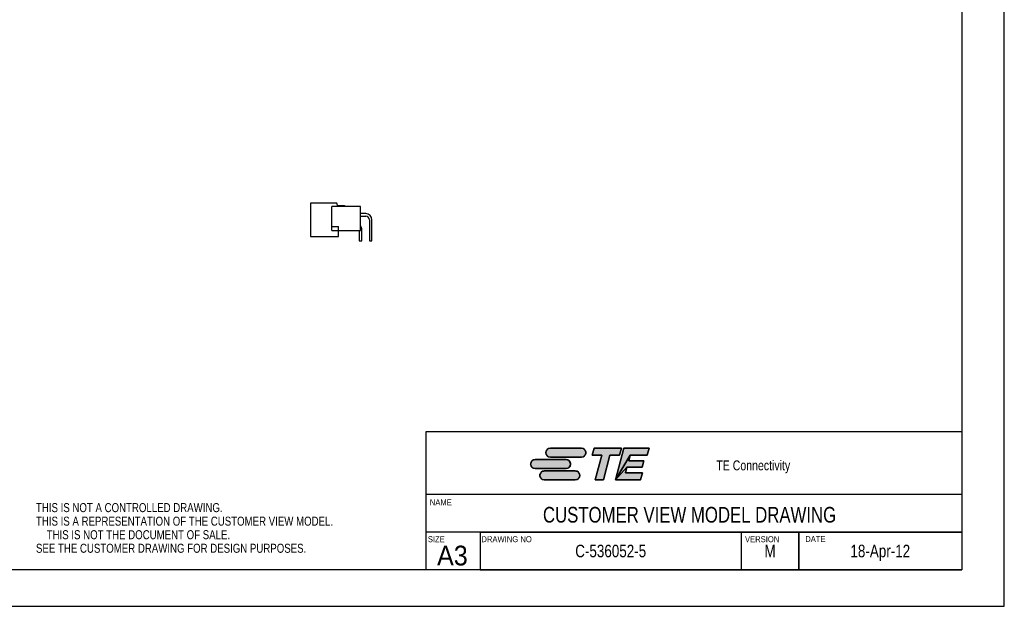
# Model space of a CAD drawing. Extents: x 0 to 420, y 0 to 297.
# Tile 2 of 5: x 171 to 420, y 0 to 148. Entities that reach past the tile are written whole.
import ezdxf
from ezdxf.enums import TextEntityAlignment as Align

# ---------------------------------------------------------------- set-up
doc = ezdxf.new("R2010")
doc.units = 0
doc.header["$LTSCALE"] = 23.1
doc.layers.get('0').update_dxf_attribs({"linetype": 'CONTINUOUS'})
doc.layers.add('DRAFT_ENTITY', color=7, linetype='CONTINUOUS')
doc.styles.get("Standard").update_dxf_attribs({"font": 'txt', "width": 0.95})
doc.styles.add('TEXTSTYLE_2', font='txt', dxfattribs={"width": 0.8})

# ---------------------------------------------------------------- blocks, each defined once
blk = doc.blocks.new('TE_CONNECTIVITY_BL0', base_point=(315, 36))
at = {"linetype": 'CONTINUOUS'}
for points in [[(304.83, 40.02), (304.98, 40.02), (312.83, 40.02), (312.98, 40.02), (313.13, 39.99), (313.27, 39.94), (313.4, 39.87), (313.52, 39.79), (313.64, 39.69), (313.73, 39.58), (313.82, 39.45), (313.88, 39.32), (313.93, 39.18), (313.96, 39.03), (313.97, 38.88), (313.96, 38.74), (313.93, 38.59), (313.88, 38.45), (313.82, 38.31), (313.73, 38.19), (313.64, 38.08), (313.52, 37.98), (313.4, 37.9), (313.27, 37.83), (313.13, 37.78), (312.98, 37.75), (304.98, 37.74), (304.83, 37.75), (304.69, 37.78), (304.54, 37.83), (304.41, 37.9), (304.29, 37.98), (304.17, 38.08), (304.08, 38.19), (303.99, 38.31), (303.93, 38.45), (303.88, 38.59), (303.85, 38.74), (303.84, 38.88), (303.85, 39.03), (303.88, 39.18), (303.93, 39.32), (303.99, 39.45), (304.08, 39.58), (304.17, 39.69), (304.29, 39.79), (304.41, 39.87), (304.54, 39.94), (304.69, 39.99)], [(315.59, 38.22), (316.08, 40.02), (322.98, 40.02), (322.5, 38.22), (320.09, 38.22), (318.41, 31.98), (316.33, 31.98), (318.01, 38.22)], [(330.01, 40.02), (329.52, 38.22), (325.21, 38.22), (321.49, 31.98), (323.64, 40.02)], [(328.69, 36.83), (328.26, 35.22), (324.4, 35.22), (321.49, 31.98), (325.21, 38.22), (324.84, 36.83)], [(300.98, 37.13), (301.13, 37.14), (308.98, 37.14), (309.13, 37.13), (309.28, 37.1), (309.42, 37.05), (309.55, 36.99), (309.68, 36.9), (309.79, 36.81), (309.89, 36.69), (309.97, 36.57), (310.04, 36.44), (310.08, 36.3), (310.11, 36.15), (310.12, 36), (310.11, 35.85), (310.08, 35.7), (310.04, 35.56), (309.97, 35.43), (309.89, 35.31), (309.79, 35.19), (309.68, 35.1), (309.55, 35.01), (309.42, 34.95), (309.28, 34.9), (309.13, 34.87), (301.13, 34.86), (300.98, 34.87), (300.84, 34.9), (300.7, 34.95), (300.56, 35.01), (300.44, 35.1), (300.33, 35.19), (300.23, 35.31), (300.15, 35.43), (300.08, 35.56), (300.03, 35.7), (300, 35.85), (299.99, 36), (300, 36.15), (300.03, 36.3), (300.08, 36.44), (300.15, 36.57), (300.23, 36.69), (300.33, 36.81), (300.44, 36.9), (300.56, 36.99), (300.7, 37.05), (300.84, 37.1)], [(328.33, 33.78), (327.85, 31.98), (321.49, 31.98), (324.4, 35.22), (324.02, 33.78)], [(303.3, 34.25), (303.44, 34.26), (311.29, 34.26), (311.44, 34.25), (311.59, 34.22), (311.73, 34.17), (311.86, 34.1), (311.99, 34.02), (312.1, 33.92), (312.2, 33.81), (312.28, 33.69), (312.35, 33.55), (312.39, 33.41), (312.42, 33.26), (312.43, 33.12), (312.42, 32.97), (312.39, 32.82), (312.35, 32.68), (312.28, 32.55), (312.2, 32.42), (312.1, 32.31), (311.99, 32.21), (311.86, 32.13), (311.73, 32.06), (311.59, 32.01), (311.44, 31.98), (303.44, 31.98), (303.3, 31.98), (303.15, 32.01), (303.01, 32.06), (302.87, 32.13), (302.75, 32.21), (302.64, 32.31), (302.54, 32.42), (302.46, 32.55), (302.39, 32.68), (302.34, 32.82), (302.31, 32.97), (302.3, 33.12), (302.31, 33.26), (302.34, 33.41), (302.39, 33.55), (302.46, 33.69), (302.54, 33.81), (302.64, 33.92), (302.75, 34.02), (302.87, 34.1), (303.01, 34.17), (303.15, 34.22)]]:
    blk.add_hatch(color=2, dxfattribs=at).paths.add_polyline_path(points)
at = {"color": 2, "linetype": 'CONTINUOUS'}
for p, q in [((312.83, 40.02), (304.98, 40.02)), ((316.08, 40.02), (315.59, 38.22)), ((322.98, 40.02), (316.08, 40.02)), ((323.64, 40.02), (321.49, 31.98)), ((322.5, 38.22), (322.98, 40.02)), ((330.01, 40.02), (323.64, 40.02)), ((329.52, 38.22), (330.01, 40.02)), ((304.98, 37.74), (312.83, 37.74)), ((315.59, 38.22), (318.01, 38.22)), ((318.01, 38.22), (316.33, 31.98)), ((318.41, 31.98), (320.09, 38.22)), ((320.09, 38.22), (322.5, 38.22)), ((324.84, 36.83), (325.21, 38.22)), ((325.21, 38.22), (329.52, 38.22)), ((308.98, 37.14), (301.13, 37.14)), ((324.02, 33.78), (324.4, 35.22)), ((324.4, 35.22), (328.26, 35.22)), ((328.69, 36.83), (324.84, 36.83)), ((328.26, 35.22), (328.69, 36.83)), ((301.13, 34.86), (308.98, 34.86)), ((311.29, 34.26), (303.44, 34.26)), ((328.33, 33.78), (324.02, 33.78)), ((327.85, 31.98), (328.33, 33.78)), ((303.44, 31.98), (311.29, 31.98)), ((316.33, 31.98), (318.41, 31.98)), ((321.49, 31.98), (327.85, 31.98))]:
    blk.add_line(p, q, dxfattribs=at)
for points in [[(304.83, 40.02), (304.98, 40.02), (312.83, 40.02), (312.98, 40.02), (313.13, 39.99), (313.27, 39.94), (313.4, 39.87), (313.52, 39.79), (313.64, 39.69), (313.73, 39.58), (313.82, 39.45), (313.88, 39.32), (313.93, 39.18), (313.96, 39.03), (313.97, 38.88), (313.96, 38.74), (313.93, 38.59), (313.88, 38.45), (313.82, 38.31), (313.73, 38.19), (313.64, 38.08), (313.52, 37.98), (313.4, 37.9), (313.27, 37.83), (313.13, 37.78), (312.98, 37.75), (304.98, 37.74), (304.83, 37.75), (304.69, 37.78), (304.54, 37.83), (304.41, 37.9), (304.29, 37.98), (304.17, 38.08), (304.08, 38.19), (303.99, 38.31), (303.93, 38.45), (303.88, 38.59), (303.85, 38.74), (303.84, 38.88), (303.85, 39.03), (303.88, 39.18), (303.93, 39.32), (303.99, 39.45), (304.08, 39.58), (304.17, 39.69), (304.29, 39.79), (304.41, 39.87), (304.54, 39.94), (304.69, 39.99), (304.83, 40.02)], [(315.59, 38.22), (316.08, 40.02), (322.98, 40.02), (322.5, 38.22), (320.09, 38.22), (318.41, 31.98), (316.33, 31.98), (318.01, 38.22), (315.59, 38.22)], [(330.01, 40.02), (329.52, 38.22), (325.21, 38.22), (321.49, 31.98), (323.64, 40.02), (330.01, 40.02)], [(328.69, 36.83), (328.26, 35.22), (324.4, 35.22), (321.49, 31.98), (325.21, 38.22), (324.84, 36.83), (328.69, 36.83)], [(300.98, 37.13), (301.13, 37.14), (308.98, 37.14), (309.13, 37.13), (309.28, 37.1), (309.42, 37.05), (309.55, 36.99), (309.68, 36.9), (309.79, 36.81), (309.89, 36.69), (309.97, 36.57), (310.04, 36.44), (310.08, 36.3), (310.11, 36.15), (310.12, 36), (310.11, 35.85), (310.08, 35.7), (310.04, 35.56), (309.97, 35.43), (309.89, 35.31), (309.79, 35.19), (309.68, 35.1), (309.55, 35.01), (309.42, 34.95), (309.28, 34.9), (309.13, 34.87), (301.13, 34.86), (300.98, 34.87), (300.84, 34.9), (300.7, 34.95), (300.56, 35.01), (300.44, 35.1), (300.33, 35.19), (300.23, 35.31), (300.15, 35.43), (300.08, 35.56), (300.03, 35.7), (300, 35.85), (299.99, 36), (300, 36.15), (300.03, 36.3), (300.08, 36.44), (300.15, 36.57), (300.23, 36.69), (300.33, 36.81), (300.44, 36.9), (300.56, 36.99), (300.7, 37.05), (300.84, 37.1), (300.98, 37.13)], [(328.33, 33.78), (327.85, 31.98), (321.49, 31.98), (324.4, 35.22), (324.02, 33.78), (328.33, 33.78)], [(303.3, 34.25), (303.44, 34.26), (311.29, 34.26), (311.44, 34.25), (311.59, 34.22), (311.73, 34.17), (311.86, 34.1), (311.99, 34.02), (312.1, 33.92), (312.2, 33.81), (312.28, 33.69), (312.35, 33.55), (312.39, 33.41), (312.42, 33.26), (312.43, 33.12), (312.42, 32.97), (312.39, 32.82), (312.35, 32.68), (312.28, 32.55), (312.2, 32.42), (312.1, 32.31), (311.99, 32.21), (311.86, 32.13), (311.73, 32.06), (311.59, 32.01), (311.44, 31.98), (303.44, 31.98), (303.3, 31.98), (303.15, 32.01), (303.01, 32.06), (302.87, 32.13), (302.75, 32.21), (302.64, 32.31), (302.54, 32.42), (302.46, 32.55), (302.39, 32.68), (302.34, 32.82), (302.31, 32.97), (302.3, 33.12), (302.31, 33.26), (302.34, 33.41), (302.39, 33.55), (302.46, 33.69), (302.54, 33.81), (302.64, 33.92), (302.75, 34.02), (302.87, 34.1), (303.01, 34.17), (303.15, 34.22), (303.3, 34.25)]]:
    blk.add_lwpolyline(points, dxfattribs=at)
for centre, start, end in [((304.98, 38.88), 90, 270), ((312.83, 38.88), 270, 90), ((301.13, 36), 90, 270), ((308.98, 36), 270, 90), ((303.44, 33.12), 90, 270), ((311.29, 33.12), 270, 90)]:
    blk.add_arc(centre, 1.14, start, end, dxfattribs=at)
for points in [[(312.98, 37.75), (312.83, 37.74), (304.98, 37.74)], [(309.13, 34.87), (308.98, 34.86), (301.13, 34.86)], [(311.44, 31.98), (311.29, 31.98), (303.44, 31.98)]]:
    blk.add_solid(points, dxfattribs=at)

msp = doc.modelspace()

# ---------------------------------------------------------------- linework, layer by layer
at = {"color": 7, "linetype": 'CONTINUOUS'}
for p, q in [((420, 0), (420, 297)), ((409.21, 287.08), (409.21, 9.23)), ((244.25, 102.09), (244.25, 93.58)), ((250.91, 102.09), (244.25, 102.09)), ((249.63, 95.17), (249.63, 101.17)), ((256.87, 101.17), (249.63, 101.17)), ((251.16, 101.17), (250.91, 102.09)), ((251.07, 101.5), (252.81, 101.5)), ((252.81, 101.5), (252.81, 101.17)), ((256.87, 95.17), (256.87, 101.17)), ((258.21, 99.4), (256.87, 99.4)), ((256.87, 98.77), (258.21, 98.77)), ((259.12, 97.86), (259.12, 92.53)), ((259.75, 92.53), (259.75, 97.86)), ((249.63, 96.19), (251.34, 96.19)), ((249.63, 95.17), (256.87, 95.17)), ((251.34, 93.58), (251.34, 96.19)), ((256.58, 95.17), (256.58, 92.53)), ((257.21, 92.53), (257.21, 95.31)), ((244.25, 93.58), (251.34, 93.58)), ((256.58, 92.53), (257.21, 92.53)), ((259.12, 92.53), (259.75, 92.53)), ((409.21, 44.16), (273.44, 44.16)), ((273.44, 44.16), (273.44, 9.23)), ((409.21, 18.76), (273.44, 18.76)), ((287.21, 18.76), (287.21, 9.23)), ((353.33, 18.76), (353.33, 9.23)), ((367.96, 9.23), (367.96, 18.76)), ((409.21, 9.23), (17.78, 9.23)), ((0, 0), (420, 0))]:
    msp.add_line(p, q, dxfattribs=at)
at = {"color": 2, "linetype": 'CONTINUOUS'}
for p, q in [((287.21, 18.76), (409.21, 18.76)), ((287.21, 18.76), (287.21, 9.23)), ((353.33, 18.76), (353.33, 9.23)), ((367.96, 18.76), (367.96, 9.23)), ((409.21, 18.76), (409.21, 9.23)), ((287.21, 9.23), (409.21, 9.23))]:
    msp.add_line(p, q, dxfattribs=at)
at = {"color": 7, "linetype": 'CONTINUOUS'}
for centre, radius, end in [((258.21, 97.86), 1.54, 90), ((258.21, 97.86), 0.91, 90), ((255.67, 95.31), 1.54, 39.1761)]:
    msp.add_arc(centre, radius, 0, end, dxfattribs=at)
at = {"layer": 'DRAFT_ENTITY', "color": 7, "linetype": 'CONTINUOUS'}
msp.add_line((409.21, 28.28), (273.44, 28.28), dxfattribs=at)

# ---------------------------------------------------------------- block references
at = {"color": 2, "linetype": 'CONTINUOUS'}
msp.add_blockref('TE_CONNECTIVITY_BL0', (315, 36), dxfattribs=at)

# ---------------------------------------------------------------- texts
at = {"color": 2, "linetype": 'CONTINUOUS', "style": 'TEXTSTYLE_2', "width": 0.8}
for s, height, p in [('TE Connectivity', 2.5, (347.03, 34.42)), ('THIS IS NOT A CONTROLLED DRAWING.', 2.286, (174.65, 23.84)), ('THIS IS A REPRESENTATION OF THE CUSTOMER VIEW MODEL.', 2.286, (174.65, 20.41)), ('    THIS IS NOT THE DOCUMENT OF SALE.', 2.286, (174.65, 16.98)), ('SEE THE CUSTOMER DRAWING FOR DESIGN PURPOSES.', 2.286, (174.65, 13.55))]:
    msp.add_text(s, height=height, dxfattribs=at).set_placement(p)
at = {"color": 2, "linetype": 'CONTINUOUS', "width": 0.95}
for s, height, p in [('NAME', 1.52, (274.44, 25.57)), ('SIZE', 1.52, (273.94, 16.23)), ('DRAWING NO', 1.52, (287.51, 16.23)), ('VERSION', 1.52, (354.3, 16.23)), ('DATE', 1.52, (369.56, 16.27)), ('A3', 5, (276.28, 10.35))]:
    msp.add_text(s, height=height, dxfattribs=at).set_placement(p)
at = {"color": 2, "linetype": 'CONTINUOUS', "style": 'TEXTSTYLE_2', "width": 0.8}
for s, height, p in [('CUSTOMER VIEW MODEL DRAWING', 3.968, (340.25, 21.19)), ('C-536052-5', 3.18, (320.27, 12.41)), ('M', 3.18, (360.65, 12.41)), ('18-Apr-12', 3.18, (388.58, 12.41))]:
    msp.add_text(s, height=height, dxfattribs=at).set_placement(p, align=Align.CENTER)

doc.saveas('drawing.dxf')
